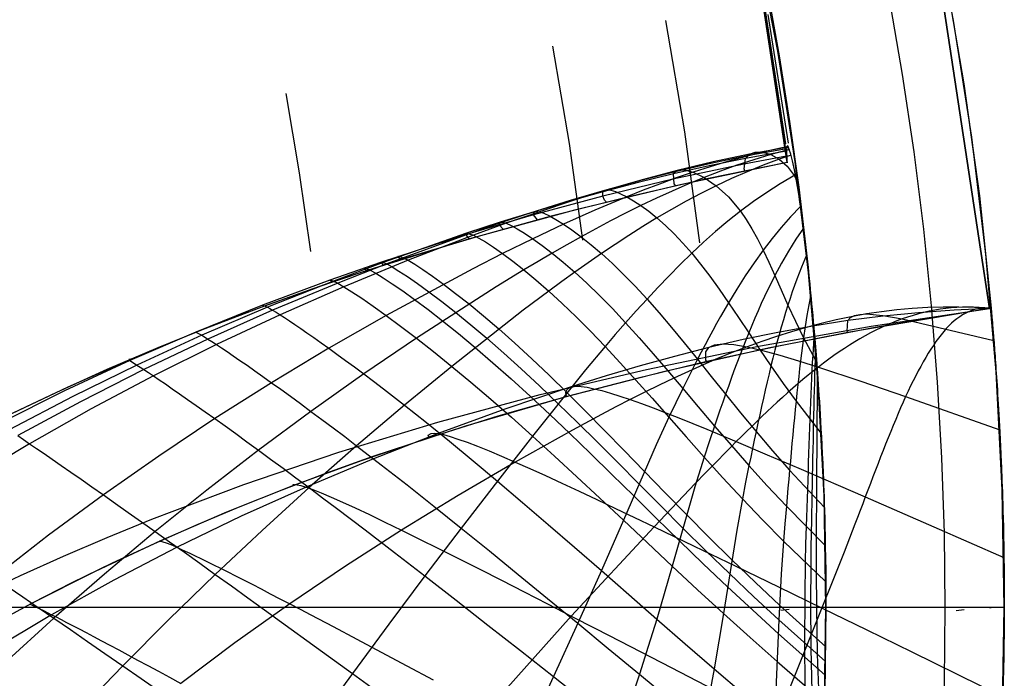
# Model space of a CAD drawing. Header units: millimetres. Extents: x -58 to 58, y -58 to 57.
# Tile 27 of 40: x 41 to 58, y -1 to 10. Entities that reach past the tile are written whole.
import ezdxf

# ---------------------------------------------------------------- set-up
doc = ezdxf.new("R2010")
doc.units = ezdxf.units.MM
doc.header["$MEASUREMENT"] = 0
doc.layers.add('Predefinito', color=5, linetype='Continuous')

msp = doc.modelspace()

# ---------------------------------------------------------------- linework, layer by layer
at = {"layer": 'Predefinito', "extrusion": (0.992102, 0.104637, -0.069165)}
for points in [[(-0.999, 205.514), (6.595, 200.534)], [(4.487, 203.886), (1.801, 205.647)]]:
    msp.add_lwpolyline(points, dxfattribs=at)
at = {"layer": 'Predefinito'}
for points in [[(56.114, 12.55), (56.498, 10.687), (56.821, 8.812), (57.081, 6.928), (57.279, 5.036)], [(57.253, 5.034), (56.114, 12.55)], [(57.253, 5.034), (56.114, 12.55)], [(56.114, 12.55), (57.253, 5.035)], [(56.114, 12.55), (56.504, 10.657), (56.827, 8.772), (57.085, 6.897), (57.279, 5.036)], [(57.5, 0), (57.466, 1.985), (57.363, 3.967), (57.192, 5.945), (56.953, 7.915), (56.645, 9.876), (56.271, 11.825)], [(54.5, 0), (54.468, 1.881), (54.37, 3.76), (54.208, 5.634), (53.981, 7.502), (53.69, 9.361), (53.335, 11.208)], [(55.557, 10.281), (55.783, 8.971), (55.977, 7.667), (56.14, 6.368), (56.271, 5.077), (56.373, 3.793), (56.444, 2.519), (56.486, 1.254), (56.5, 0)], [(53.846, 7.49), (53.443, 10.148)], [(53.846, 7.49), (52.5, 7.213), (51.185, 6.914), (49.901, 6.592), (48.649, 6.247), (47.427, 5.88), (46.235, 5.491), (45.071, 5.079), (43.937, 4.645), (42.83, 4.189), (41.751, 3.71), (40.699, 3.21), (39.674, 2.688), (38.675, 2.145), (37.702, 1.581), (36.755, 0.995), (35.832, 0.389), (34.934, -0.237), (34.06, -0.883), (33.21, -1.549), (32.382, -2.234)], [(57.253, 5.034), (54.866, 4.63), (53.679, 4.396), (52.495, 4.139), (51.318, 3.858), (50.147, 3.552), (48.984, 3.22), (47.829, 2.86), (46.682, 2.471), (45.545, 2.053), (44.42, 1.604), (43.309, 1.123), (42.212, 0.611), (41.131, 0.065), (40.068, -0.514), (39.024, -1.126), (38, -1.772), (36.998, -2.451), (36.019, -3.163), (35.065, -3.907), (34.138, -4.68), (33.237, -5.484), (32.36, -6.318)], [(57.253, 5.034), (55.355, 4.72), (53.527, 4.365), (51.766, 3.968), (50.07, 3.531), (48.437, 3.053), (46.865, 2.535), (46.101, 2.262), (45.352, 1.978), (44.618, 1.685), (43.897, 1.382), (43.19, 1.07), (42.497, 0.748), (41.816, 0.416), (41.149, 0.075), (40.495, -0.276)], [(56.5, 0), (-56.5, 0)], [(54.5, 0), (-54.5, 0)], [(51.89, -16.662), (52.435, -14.861), (52.916, -13.043), (53.335, -11.208), (53.69, -9.361), (53.981, -7.502), (54.208, -5.634), (54.37, -3.76), (54.468, -1.881), (54.5, 0)], [(56.5, 0), (56.486, -1.254), (56.444, -2.519), (56.373, -3.793), (56.271, -5.077), (56.14, -6.368), (55.977, -7.667), (55.783, -8.971), (55.557, -10.281), (55.298, -11.594), (55.005, -12.911), (54.679, -14.228), (54.319, -15.546)], [(55.321, -15.679), (55.829, -13.761), (56.271, -11.825), (56.645, -9.876), (56.953, -7.915), (57.192, -5.945), (57.363, -3.967), (57.466, -1.985), (57.5, 0)]]:
    msp.add_lwpolyline(points, dxfattribs=at)
at = {"layer": 'Predefinito', "extrusion": (-1.93238e-05, 0.000127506, 1)}
msp.add_lwpolyline([(53.445, 10.141), (53.847, 7.482)], dxfattribs=at)
at = {"layer": 'Predefinito', "extrusion": (0.000111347, -0.000733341, 1)}
msp.add_lwpolyline([(53.44, 10.178), (53.838, 7.561)], dxfattribs=at)
at = {"layer": 'Predefinito', "extrusion": (0.00016282, -0.001069, 0.999999)}
msp.add_lwpolyline([(53.445, 10.168), (53.831, 7.636)], dxfattribs=at)
at = {"layer": 'Predefinito', "extrusion": (0.044758, 0.006487, 0.998977)}
msp.add_lwpolyline([(2.347, -52.738), (0.444, -52.786), (-1.438, -52.769)], dxfattribs=at)
at = {"layer": 'Predefinito', "extrusion": (0.000254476, -0.001654, 0.999999)}
msp.add_lwpolyline([(53.465, 10.117), (53.821, 7.803)], dxfattribs=at)
at = {"layer": 'Predefinito', "extrusion": (0.085843, 0.012831, 0.996226)}
msp.add_lwpolyline([(1.968, -50.944), (0.307, -50.977), (-1.337, -50.961)], dxfattribs=at)
at = {"layer": 'Predefinito', "extrusion": (0.000304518, -0.001933, 0.999998)}
msp.add_lwpolyline([(53.524, 9.981), (53.866, 7.814)], dxfattribs=at)
at = {"layer": 'Predefinito', "extrusion": (0.164113, 0.024869, 0.986128)}
msp.add_lwpolyline([(1.749, -46.848), (0.398, -46.87), (-0.943, -46.864)], dxfattribs=at)
at = {"layer": 'Predefinito', "extrusion": (1, 0, 0)}
for points in [[(8.819, 201.495), (8.819, 60)], [(8.792, 199.54), (8.792, 60)], [(7.49, 60.002), (7.49, 202.374)], [(7.49, 202.374), (7.49, 60.002)], [(5.034, 202.023), (5.034, 60)], [(5.034, 202.023), (5.034, 122.119)], [(4.645, 210.98), (4.645, 60)], [(0, 1), (0, 29.991)]]:
    msp.add_lwpolyline(points, dxfattribs=at)
at = {"layer": 'Predefinito', "extrusion": (-4.47954e-06, 1, 0.000813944)}
msp.add_lwpolyline([(-56.689, 59.993), (-56.827, 34.993)], dxfattribs=at)
at = {"layer": 'Predefinito', "extrusion": (-4.10102e-06, 1, 0.000742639)}
msp.add_lwpolyline([(-53.742, 59.995), (-53.88, 34.997)], dxfattribs=at)
at = {"layer": 'Predefinito', "extrusion": (0.459919, 0.537098, 0.707107)}
for points in [[(-36.029, 114.312), (-34.523, 117.105), (-33.808, 118.516), (-33.12, 119.937), (-32.458, 121.368), (-31.823, 122.809), (-31.217, 124.262), (-30.638, 125.725), (-30.089, 127.199), (-29.57, 128.684), (-29.08, 130.181), (-28.621, 131.69), (-28.193, 133.21), (-27.796, 134.742), (-27.43, 136.287), (-27.096, 137.843), (-26.796, 139.408), (-26.529, 140.974), (-26.296, 142.541), (-26.095, 144.109), (-25.927, 145.677), (-25.79, 147.247), (-25.684, 148.817), (-25.608, 150.388), (-25.561, 151.96), (-25.543, 153.532), (-25.553, 155.106), (-25.592, 156.68), (-25.751, 159.83), (-26.018, 162.983), (-26.389, 166.137), (-26.862, 169.279), (-27.431, 172.396), (-28.096, 175.49), (-28.856, 178.561), (-29.28, 180.086), (-29.743, 181.601), (-30.253, 183.105), (-30.527, 183.852), (-30.816, 184.596), (-31.119, 185.336), (-31.436, 186.07), (-31.765, 186.795), (-32.108, 187.51), (-32.465, 188.218), (-32.835, 188.916), (-33.218, 189.605), (-33.614, 190.285), (-34.022, 190.957), (-34.444, 191.621), (-34.878, 192.276), (-35.324, 192.923), (-35.783, 193.562), (-36.253, 194.193), (-37.228, 195.432), (-38.246, 196.642), (-39.305, 197.825), (-40.401, 198.981), (-41.527, 200.108), (-42.679, 201.205), (-43.854, 202.276), (-45.05, 203.323), (-46.267, 204.347), (-48.753, 206.336)], [(-52.678, 204.485), (-50.14, 202.573), (-47.664, 200.588), (-46.453, 199.564), (-45.262, 198.516), (-44.093, 197.442), (-42.949, 196.339), (-41.833, 195.205), (-40.751, 194.042), (-39.711, 192.851), (-39.208, 192.245), (-38.716, 191.63), (-38.236, 191.006), (-37.768, 190.375), (-37.314, 189.734), (-36.872, 189.084), (-36.444, 188.425), (-36.03, 187.756), (-35.63, 187.077), (-35.245, 186.389), (-34.874, 185.69), (-34.518, 184.98), (-34.178, 184.26), (-33.852, 183.531), (-33.542, 182.794), (-33.249, 182.053), (-32.972, 181.308), (-32.71, 180.559), (-32.226, 179.05), (-31.788, 177.53), (-31.387, 176), (-31.015, 174.462), (-30.344, 171.369), (-29.773, 168.249), (-29.305, 165.107), (-28.946, 161.963), (-28.808, 160.391), (-28.698, 158.819), (-28.617, 157.247), (-28.565, 155.676), (-28.543, 154.105), (-28.551, 152.534), (-28.59, 150.963), (-28.661, 149.392), (-28.763, 147.821), (-28.899, 146.251), (-29.069, 144.681), (-29.274, 143.111), (-29.515, 141.541), (-29.792, 139.973), (-30.104, 138.414), (-30.451, 136.87), (-30.832, 135.338), (-31.246, 133.82), (-31.693, 132.315), (-32.173, 130.823), (-32.684, 129.343), (-33.227, 127.876), (-33.8, 126.42), (-34.402, 124.976), (-35.034, 123.544), (-35.695, 122.123), (-36.383, 120.713), (-37.098, 119.314), (-38.606, 116.546), (-40.213, 113.817)]]:
    msp.add_lwpolyline(points, dxfattribs=at)
at = {"layer": 'Predefinito', "extrusion": (-9.13188e-06, -8.31879e-06, 1)}
msp.add_lwpolyline([(17.336, -28.197), (17.421, -27.776), (17.512, -27.363), (17.611, -26.955), (17.716, -26.552), (17.946, -25.762), (18.198, -24.99), (18.472, -24.231), (18.764, -23.484), (19.074, -22.743), (19.398, -22.007), (19.957, -20.808), (20.55, -19.614), (21.178, -18.426), (21.841, -17.248), (22.539, -16.08), (23.274, -14.925), (24.044, -13.786), (24.851, -12.663), (25.695, -11.559), (26.576, -10.477), (27.495, -9.417), (28.452, -8.382), (29.447, -7.374), (30.481, -6.395), (31.553, -5.448), (32.105, -4.986), (32.666, -4.533), (33.236, -4.089), (33.818, -3.653), (34.409, -3.226), (35.011, -2.808), (35.624, -2.4), (36.249, -2), (36.885, -1.609), (37.532, -1.228), (38.192, -0.855), (38.863, -0.492), (39.547, -0.139), (40.244, 0.206), (40.954, 0.541), (41.678, 0.866), (42.414, 1.182), (43.165, 1.488), (44.708, 2.071), (46.309, 2.616), (47.971, 3.12), (49.695, 3.585), (51.483, 4.009), (53.337, 4.393), (55.26, 4.735), (57.253, 5.035)], dxfattribs=at)
at = {"layer": 'Predefinito', "extrusion": (-8.88858e-08, 1, 8.46209e-05)}
msp.add_lwpolyline([(-57.279, 35), (-57.253, 60)], dxfattribs=at)
at = {"layer": 'Predefinito', "extrusion": (0, 1, -5.79346e-08)}
msp.add_lwpolyline([(-54.5, 3), (-54.5, 29.16)], dxfattribs=at)
at = {"layer": 'Predefinito', "extrusion": (0, 1, 0)}
msp.add_lwpolyline([(-57.5, 1), (-57.499, 0.966), (-57.498, 0.932), (-57.495, 0.898), (-57.491, 0.864), (-57.485, 0.83), (-57.479, 0.797), (-57.472, 0.763), (-57.463, 0.73), (-57.453, 0.697), (-57.442, 0.665), (-57.43, 0.633), (-57.417, 0.602), (-57.403, 0.571), (-57.388, 0.54), (-57.372, 0.51), (-57.354, 0.48), (-57.336, 0.452), (-57.317, 0.423), (-57.297, 0.396), (-57.276, 0.369), (-57.254, 0.343), (-57.231, 0.317), (-57.207, 0.293), (-57.183, 0.269), (-57.157, 0.246), (-57.131, 0.224), (-57.104, 0.203), (-57.077, 0.183), (-57.048, 0.164), (-57.02, 0.146), (-56.99, 0.128), (-56.96, 0.112), (-56.929, 0.097), (-56.898, 0.083), (-56.867, 0.07), (-56.835, 0.058), (-56.803, 0.047), (-56.77, 0.037), (-56.737, 0.028), (-56.703, 0.021), (-56.67, 0.015), (-56.636, 0.009), (-56.602, 0.005), (-56.568, 0.002), (-56.534, 0.001), (-56.5, 0)], dxfattribs=at)
at = {"layer": 'Predefinito'}
for points in [[(53.515, 10.383, 35.01), (53.713, 9.284, 35.008), (53.889, 8.181, 35.005), (54.042, 7.075, 35.003), (54.172, 5.966, 35)], [(53.837, 7.744, 52.82), (53.215, 7.631, 52.606), (52.604, 7.501, 52.399), (52.001, 7.357, 52.199), (51.407, 7.199, 52.009), (50.823, 7.029, 51.83), (50.249, 6.849, 51.665), (49.683, 6.662, 51.514), (49.125, 6.467, 51.378), (48.571, 6.266, 51.256), (47.474, 5.844, 51.039), (46.394, 5.399, 50.834), (45.319, 4.928, 50.631), (44.249, 4.428, 50.436), (43.19, 3.9, 50.25), (42.143, 3.344, 50.073), (41.108, 2.759, 49.904), (40.085, 2.146, 49.742)], [(53.862, 7.76, 49.066), (53.433, 7.662, 48.836), (53.137, 7.586, 48.678), (52.844, 7.505, 48.524), (52.554, 7.418, 48.373), (52.266, 7.326, 48.226), (51.982, 7.229, 48.083), (51.701, 7.127, 47.944), (51.424, 7.022, 47.81), (51.15, 6.913, 47.682), (50.88, 6.801, 47.558), (50.612, 6.687, 47.44), (50.348, 6.57, 47.328), (50.087, 6.451, 47.221), (49.828, 6.33, 47.12), (49.571, 6.208, 47.025), (49.062, 5.958, 46.85), (48.56, 5.703, 46.691), (47.102, 4.917, 46.257), (46.14, 4.365, 45.974), (45.178, 3.785, 45.702), (44.224, 3.18, 45.444), (43.281, 2.55, 45.198), (42.349, 1.897, 44.965), (41.426, 1.217, 44.744), (40.515, 0.514, 44.535)], [(53.885, 7.709, 47.195), (53.571, 7.622, 46.994), (53.286, 7.535, 46.813), (53.004, 7.442, 46.635), (52.726, 7.342, 46.462), (52.451, 7.237, 46.293), (52.179, 7.126, 46.13), (51.912, 7.01, 45.971), (51.648, 6.89, 45.819), (51.388, 6.765, 45.672), (51.132, 6.638, 45.531), (50.879, 6.507, 45.397), (50.63, 6.374, 45.27), (50.383, 6.239, 45.149), (50.14, 6.102, 45.035), (49.898, 5.964, 44.928), (49.659, 5.823, 44.827), (49.421, 5.682, 44.732), (48.954, 5.397, 44.555), (47.613, 4.533, 44.076), (46.728, 3.932, 43.765), (45.839, 3.303, 43.466), (44.958, 2.65, 43.184), (44.086, 1.976, 42.918), (43.222, 1.28, 42.665), (42.365, 0.562, 42.425), (41.518, -0.179, 42.2), (40.681, -0.941, 41.988)], [(53.834, 7.681, 54.694), (53.148, 7.558, 54.522), (52.539, 7.434, 54.37), (51.936, 7.299, 54.223), (51.34, 7.153, 54.082), (50.751, 6.997, 53.949), (50.169, 6.833, 53.825), (49.594, 6.662, 53.711), (49.024, 6.484, 53.609), (48.458, 6.299, 53.517), (47.052, 5.808, 53.313), (46.216, 5.495, 53.196), (45.107, 5.053, 53.043), (44.005, 4.582, 52.895), (42.913, 4.082, 52.754), (41.833, 3.553, 52.619), (40.765, 2.994, 52.491)], [(53.835, 7.717, 53.759), (53.177, 7.599, 53.563), (52.566, 7.473, 53.383), (51.962, 7.334, 53.21), (51.366, 7.182, 53.044), (50.778, 7.02, 52.888), (50.199, 6.849, 52.743), (49.628, 6.67, 52.611), (49.063, 6.485, 52.492), (48.502, 6.292, 52.384), (47.113, 5.783, 52.147), (46.289, 5.459, 52.012), (45.195, 5.004, 51.833), (44.107, 4.519, 51.661), (43.03, 4.006, 51.497), (41.965, 3.465, 51.341), (40.912, 2.894, 51.191)], [(53.139, 7.348, 60.002), (53.123, 7.382, 58.232), (53.148, 7.558, 54.522), (53.215, 7.631, 52.606), (53.312, 7.665, 50.708), (53.433, 7.662, 48.836), (53.571, 7.622, 46.994), (53.714, 7.544, 45.189), (53.85, 7.428, 43.421), (53.965, 7.271, 41.686), (54.001, 7.202, 41.061)], [(54.172, 5.966, 35), (54.147, 6.173, 35.716), (54.124, 6.36, 36.433), (54.102, 6.53, 37.16), (54.082, 6.684, 37.89), (54.061, 6.827, 38.634), (54.042, 6.956, 39.381), (54.004, 7.182, 40.905), (53.97, 7.367, 42.454), (53.937, 7.517, 44.03), (53.909, 7.631, 45.631), (53.884, 7.711, 47.249), (53.864, 7.757, 48.88), (53.849, 7.772, 50.512), (53.835, 7.716, 53.784), (53.845, 7.517, 58.489), (53.846, 7.49, 60.002)], [(53.839, 7.597, 56.521), (53.121, 7.463, 56.405), (51.925, 7.21, 56.211), (50.746, 6.924, 56.031), (49.583, 6.61, 55.872), (48.434, 6.27, 55.743), (47.007, 5.807, 55.607), (46.156, 5.509, 55.529), (45.026, 5.088, 55.426), (43.905, 4.637, 55.328), (42.793, 4.157, 55.234), (41.693, 3.647, 55.145), (40.606, 3.106, 55.059), (39.532, 2.534, 54.978), (38.474, 1.93, 54.901), (37.432, 1.295, 54.829), (36.409, 0.628, 54.76), (35.406, -0.07, 54.696), (34.424, -0.799, 54.636), (33.465, -1.556, 54.581), (32.53, -2.341, 54.53), (31.621, -3.153, 54.483)], [(53.846, 7.49, 60.002), (52.051, 7.115, 60.001), (50.271, 6.688, 60), (48.505, 6.206, 59.999), (46.752, 5.664, 59.999), (45.87, 5.365, 59.999), (44.994, 5.05, 59.999), (44.124, 4.719, 59.999), (43.262, 4.371, 60), (42.407, 4.006, 60), (41.56, 3.622, 60), (40.72, 3.221, 60), (39.888, 2.8, 60)], [(53.914, 7.613, 45.339), (53.714, 7.544, 45.189), (53.443, 7.443, 44.987), (53.176, 7.335, 44.789), (52.913, 7.22, 44.596), (52.654, 7.098, 44.408), (52.399, 6.97, 44.227), (52.148, 6.837, 44.051), (51.901, 6.699, 43.882), (51.658, 6.557, 43.72), (51.42, 6.411, 43.565), (51.185, 6.262, 43.418), (50.954, 6.111, 43.278), (50.725, 5.957, 43.146), (50.5, 5.801, 43.021), (50.277, 5.644, 42.905), (50.056, 5.485, 42.795), (49.838, 5.326, 42.692), (49.411, 5.007, 42.502), (48.207, 4.06, 41.995), (47.411, 3.406, 41.669), (46.607, 2.724, 41.354), (45.809, 2.021, 41.059), (45.017, 1.3, 40.782), (44.231, 0.56, 40.519), (43.449, -0.201, 40.272), (42.674, -0.98, 40.04), (41.905, -1.777, 39.822)], [(51.974, 7.097, 60.001), (51.947, 7.13, 58.138), (51.936, 7.299, 54.223), (51.962, 7.334, 53.21), (52.001, 7.357, 52.199), (52.114, 7.366, 50.197), (52.266, 7.326, 48.226), (52.451, 7.237, 46.293), (52.654, 7.098, 44.408), (52.862, 6.91, 42.571), (53.063, 6.67, 40.779), (53.16, 6.53, 39.898), (53.256, 6.375, 39.025), (53.351, 6.204, 38.162), (53.446, 6.017, 37.307), (53.542, 5.811, 36.461), (53.642, 5.588, 35.626), (53.747, 5.348, 34.8), (53.861, 5.091, 33.984), (53.986, 4.82, 33.179), (54.124, 4.539, 32.385), (54.319, 4.176, 31.408), (54.343, 4.13, 31.293)], [(53.986, 7.283, 41.707), (53.731, 7.133, 41.449), (53.504, 6.987, 41.219), (53.281, 6.832, 40.995), (53.063, 6.67, 40.779), (52.851, 6.502, 40.569), (52.643, 6.327, 40.368), (52.441, 6.147, 40.176), (52.243, 5.963, 39.992), (52.05, 5.775, 39.818), (51.861, 5.583, 39.653), (51.674, 5.389, 39.497), (51.491, 5.192, 39.35), (51.31, 4.993, 39.214), (51.132, 4.793, 39.087), (50.957, 4.593, 38.97), (50.786, 4.393, 38.86), (50.457, 3.999, 38.662), (49.567, 2.884, 38.149), (48.977, 2.127, 37.821), (48.368, 1.338, 37.507), (47.757, 0.534, 37.217), (47.148, -0.28, 36.947), (46.536, -1.108, 36.694), (45.921, -1.95, 36.457)], [(50.811, 6.823, 60), (50.777, 6.853, 58.049), (50.746, 6.924, 56.031), (50.751, 6.997, 53.949), (50.778, 7.02, 52.888), (50.823, 7.029, 51.83), (50.884, 7.023, 50.78), (50.959, 7.001, 49.738), (51.048, 6.965, 48.704), (51.15, 6.913, 47.682), (51.264, 6.847, 46.67), (51.388, 6.765, 45.672), (51.52, 6.669, 44.689), (51.658, 6.557, 43.72), (51.801, 6.43, 42.766), (51.947, 6.289, 41.827), (52.094, 6.133, 40.903), (52.243, 5.963, 39.992), (52.393, 5.777, 39.095), (52.546, 5.577, 38.209), (52.702, 5.361, 37.336), (52.862, 5.13, 36.475), (53.028, 4.884, 35.626), (53.201, 4.623, 34.79), (53.383, 4.35, 33.968), (53.576, 4.066, 33.158), (53.78, 3.773, 32.361), (53.998, 3.475, 31.577), (54.421, 2.928, 30.199)], [(54.073, 6.75, 38.222), (53.907, 6.577, 37.983), (53.748, 6.397, 37.75), (53.595, 6.21, 37.525), (53.446, 6.017, 37.307), (53.292, 5.803, 37.083), (53.144, 5.583, 36.87), (53.001, 5.359, 36.667), (52.862, 5.13, 36.475), (52.728, 4.898, 36.293), (52.662, 4.78, 36.207), (52.596, 4.661, 36.123), (52.532, 4.542, 36.042), (52.467, 4.422, 35.964), (52.404, 4.301, 35.889), (52.341, 4.179, 35.817), (52.278, 4.057, 35.748), (52.215, 3.934, 35.681), (52.092, 3.688, 35.558), (51.974, 3.444, 35.445), (51.859, 3.204, 35.341), (51.643, 2.737, 35.158), (51.094, 1.47, 34.694), (50.723, 0.623, 34.397), (50.325, -0.263, 34.118), (49.918, -1.159, 33.864), (49.504, -2.059, 33.631)], [(49.652, 6.526, 60), (49.583, 6.61, 55.872), (49.594, 6.662, 53.711), (49.628, 6.67, 52.611), (49.683, 6.662, 51.514), (49.757, 6.635, 50.425), (49.85, 6.591, 49.346), (49.96, 6.53, 48.278), (50.087, 6.451, 47.221), (50.228, 6.354, 46.177), (50.383, 6.239, 45.149), (50.55, 6.107, 44.139), (50.725, 5.957, 43.146), (50.909, 5.79, 42.17), (51.098, 5.607, 41.213), (51.292, 5.407, 40.273), (51.491, 5.192, 39.35), (51.694, 4.961, 38.444), (51.903, 4.715, 37.553), (52.118, 4.454, 36.677), (52.341, 4.179, 35.817), (52.571, 3.891, 34.973), (52.812, 3.59, 34.144), (53.063, 3.28, 33.332), (53.325, 2.963, 32.535), (53.6, 2.64, 31.753), (53.888, 2.315, 30.985), (54.474, 1.685, 29.545)], [(49.074, 6.368, 60), (49.007, 6.443, 55.804), (49.024, 6.484, 53.609), (49.063, 6.485, 52.492), (49.125, 6.467, 51.378), (49.208, 6.431, 50.274), (49.31, 6.375, 49.179), (49.432, 6.301, 48.096), (49.571, 6.208, 47.025), (49.727, 6.095, 45.968), (49.898, 5.964, 44.928), (50.082, 5.813, 43.907), (50.277, 5.644, 42.905), (50.48, 5.457, 41.922), (50.691, 5.252, 40.958), (50.909, 5.031, 40.013), (51.132, 4.793, 39.087), (51.361, 4.539, 38.18), (51.596, 4.27, 37.288), (51.84, 3.986, 36.414), (52.092, 3.688, 35.558), (52.354, 3.377, 34.718), (52.626, 3.056, 33.897), (52.91, 2.726, 33.092), (53.205, 2.39, 32.304), (53.514, 2.051, 31.532), (53.835, 1.71, 30.775), (54.49, 1.047, 29.346)], [(48.498, 6.204, 59.999), (48.437, 6.289, 54.637), (48.458, 6.299, 53.517), (48.502, 6.292, 52.384), (48.571, 6.266, 51.256), (48.662, 6.219, 50.138), (48.775, 6.152, 49.029), (48.909, 6.065, 47.933), (49.062, 5.958, 46.85), (49.233, 5.83, 45.782), (49.421, 5.682, 44.732), (49.624, 5.514, 43.702), (49.838, 5.326, 42.692), (50.063, 5.119, 41.703), (50.297, 4.894, 40.735), (50.538, 4.652, 39.787), (50.786, 4.393, 38.86), (51.041, 4.118, 37.953), (51.305, 3.828, 37.064), (51.577, 3.523, 36.193), (51.859, 3.204, 35.341), (52.151, 2.873, 34.509), (52.454, 2.533, 33.695), (52.769, 2.185, 32.9), (53.096, 1.832, 32.122), (53.436, 1.477, 31.361), (53.788, 1.121, 30.616), (54.498, 0.437, 29.221)], [(54.121, 6.387, 36.544), (53.992, 6.197, 36.303), (53.87, 6, 36.069), (53.754, 5.797, 35.843), (53.642, 5.588, 35.626), (53.583, 5.472, 35.511), (53.525, 5.355, 35.4), (53.468, 5.236, 35.291), (53.413, 5.116, 35.185), (53.358, 4.994, 35.082), (53.305, 4.872, 34.982), (53.253, 4.748, 34.885), (53.201, 4.623, 34.79), (53.151, 4.498, 34.699), (53.101, 4.371, 34.611), (53.052, 4.243, 34.525), (53.003, 4.114, 34.443), (52.954, 3.985, 34.364), (52.907, 3.854, 34.287), (52.859, 3.723, 34.214), (52.812, 3.59, 34.144), (52.765, 3.457, 34.078), (52.718, 3.323, 34.014), (52.626, 3.056, 33.897), (52.539, 2.792, 33.791), (52.454, 2.533, 33.695), (52.298, 2.032, 33.527), (51.916, 0.698, 33.102), (51.655, -0.191, 32.829), (51.511, -0.652, 32.699), (51.363, -1.121, 32.576), (51.057, -2.058, 32.348)], [(54.172, 5.966, 35), (54.199, 5.724, 34.27), (54.213, 5.59, 33.905), (54.227, 5.444, 33.54), (54.243, 5.286, 33.174), (54.251, 5.201, 32.992), (54.26, 5.111, 32.809), (54.269, 5.017, 32.626), (54.278, 4.918, 32.444), (54.287, 4.813, 32.261), (54.297, 4.701, 32.079), (54.307, 4.583, 31.896), (54.317, 4.457, 31.714), (54.328, 4.322, 31.531), (54.334, 4.251, 31.44), (54.34, 4.177, 31.349), (54.346, 4.1, 31.257), (54.351, 4.021, 31.166), (54.358, 3.938, 31.075), (54.364, 3.852, 30.984), (54.37, 3.762, 30.892), (54.376, 3.669, 30.801), (54.383, 3.571, 30.71), (54.39, 3.469, 30.619), (54.396, 3.361, 30.527), (54.403, 3.249, 30.436), (54.41, 3.131, 30.345), (54.417, 3.006, 30.254), (54.424, 2.875, 30.162), (54.431, 2.736, 30.071), (54.439, 2.587, 29.98), (54.446, 2.427, 29.889), (54.453, 2.256, 29.797), (54.457, 2.164, 29.752), (54.461, 2.068, 29.706), (54.464, 1.968, 29.661), (54.468, 1.862, 29.615), (54.472, 1.749, 29.569), (54.476, 1.629, 29.524), (54.479, 1.499, 29.478), (54.483, 1.358, 29.433), (54.487, 1.203, 29.387), (54.49, 1.03, 29.341), (54.494, 0.836, 29.296), (54.497, 0.609, 29.25), (54.499, 0.337, 29.205), (54.5, 0, 29.16)], [(47.061, 5.764, 59.999), (47.018, 5.814, 54.467), (47.052, 5.808, 53.313), (47.113, 5.783, 52.147), (47.203, 5.735, 50.987), (47.32, 5.664, 49.838), (47.464, 5.57, 48.701), (47.632, 5.453, 47.578), (47.824, 5.314, 46.471), (48.039, 5.152, 45.38), (48.274, 4.967, 44.311), (48.528, 4.76, 43.265), (48.798, 4.532, 42.243), (49.082, 4.284, 41.245), (49.377, 4.017, 40.272), (49.683, 3.732, 39.323), (49.999, 3.432, 38.398), (50.323, 3.115, 37.496), (50.657, 2.784, 36.616), (51.001, 2.44, 35.757), (51.355, 2.083, 34.92), (51.72, 1.716, 34.104), (52.095, 1.34, 33.31), (52.482, 0.958, 32.537), (52.88, 0.572, 31.783), (53.289, 0.184, 31.047), (53.71, -0.204, 30.329), (54.493, -0.904, 29.074)], [(47.347, 5.855, 59.999), (47.301, 5.912, 54.499), (47.332, 5.91, 53.352), (47.389, 5.888, 52.193), (47.474, 5.844, 51.039), (47.586, 5.777, 49.895), (47.723, 5.689, 48.764), (47.884, 5.578, 47.646), (48.067, 5.444, 46.543), (48.273, 5.288, 45.456), (48.498, 5.11, 44.39), (48.741, 4.91, 43.347), (48.999, 4.689, 42.327), (49.27, 4.448, 41.33), (49.552, 4.188, 40.358), (49.845, 3.911, 39.408), (50.147, 3.617, 38.483), (50.456, 3.307, 37.58), (50.776, 2.983, 36.697), (51.106, 2.644, 35.836), (51.446, 2.294, 34.996), (51.797, 1.932, 34.177), (52.159, 1.562, 33.38), (52.532, 1.185, 32.603), (52.916, 0.805, 31.845), (53.313, 0.423, 31.105), (53.721, 0.04, 30.382), (54.496, -0.661, 29.095)], [(54.176, 5.933, 34.896), (54.09, 5.731, 34.656), (54.01, 5.524, 34.423), (53.933, 5.311, 34.199), (53.897, 5.202, 34.09), (53.861, 5.091, 33.984), (53.822, 4.968, 33.87), (53.784, 4.843, 33.759), (53.748, 4.717, 33.652), (53.712, 4.589, 33.547), (53.677, 4.46, 33.445), (53.642, 4.33, 33.346), (53.609, 4.199, 33.25), (53.576, 4.066, 33.158), (53.543, 3.932, 33.069), (53.511, 3.797, 32.983), (53.48, 3.661, 32.9), (53.448, 3.523, 32.82), (53.417, 3.385, 32.744), (53.386, 3.245, 32.671), (53.356, 3.104, 32.601), (53.325, 2.963, 32.535), (53.295, 2.82, 32.472), (53.265, 2.676, 32.413), (53.235, 2.533, 32.357), (53.205, 2.39, 32.304), (53.149, 2.109, 32.208), (53.096, 1.832, 32.122), (53, 1.301, 31.974), (52.779, -0.1, 31.595), (52.622, -1.029, 31.35), (52.53, -1.511, 31.235)], [(46.774, 5.671, 59.999), (46.736, 5.714, 54.434), (46.773, 5.706, 53.274), (46.838, 5.677, 52.102), (46.933, 5.625, 50.936), (47.056, 5.549, 49.781), (47.206, 5.45, 48.639), (47.383, 5.328, 47.511), (47.583, 5.183, 46.399), (47.808, 5.015, 45.305), (48.054, 4.824, 44.232), (48.319, 4.61, 43.184), (48.601, 4.376, 42.16), (48.897, 4.121, 41.162), (49.206, 3.848, 40.188), (49.526, 3.557, 39.239), (49.855, 3.25, 38.315), (50.194, 2.928, 37.415), (50.542, 2.592, 36.536), (50.9, 2.242, 35.679), (51.269, 1.88, 34.844), (51.647, 1.508, 34.032), (52.037, 1.127, 33.241), (52.436, 0.74, 32.471), (52.847, 0.349, 31.721), (53.269, -0.044, 30.989), (53.701, -0.438, 30.275), (54.488, -1.135, 29.054)], [(46.202, 5.48, 59.999), (46.156, 5.509, 55.529), (46.174, 5.509, 54.37), (46.216, 5.495, 53.196), (46.289, 5.459, 52.012), (46.394, 5.399, 50.834), (46.529, 5.315, 49.668), (46.693, 5.206, 48.515), (46.884, 5.074, 47.377), (47.102, 4.917, 46.257), (47.346, 4.737, 45.155), (47.613, 4.533, 44.076), (47.901, 4.307, 43.023), (48.207, 4.06, 41.995), (48.528, 3.792, 40.995), (48.863, 3.506, 40.02), (49.21, 3.203, 39.072), (49.567, 2.884, 38.149), (49.934, 2.55, 37.251), (50.31, 2.203, 36.376), (50.697, 1.842, 35.524), (51.094, 1.47, 34.694), (51.5, 1.088, 33.887), (51.916, 0.698, 33.102), (52.342, 0.301, 32.339), (52.779, -0.1, 31.595), (53.225, -0.503, 30.871), (53.682, -0.908, 30.165), (54.477, -1.597, 29.006)], [(54.245, 5.269, 33.137), (54.212, 5.094, 32.939), (54.181, 4.914, 32.748), (54.152, 4.729, 32.563), (54.124, 4.539, 32.385), (54.107, 4.412, 32.272), (54.09, 4.283, 32.163), (54.073, 4.153, 32.058), (54.058, 4.021, 31.955), (54.042, 3.887, 31.855), (54.027, 3.751, 31.759), (54.012, 3.614, 31.666), (53.998, 3.475, 31.577), (53.984, 3.335, 31.49), (53.97, 3.194, 31.408), (53.956, 3.051, 31.328), (53.942, 2.906, 31.253), (53.929, 2.76, 31.18), (53.915, 2.613, 31.111), (53.902, 2.465, 31.046), (53.888, 2.315, 30.985), (53.875, 2.164, 30.927), (53.861, 2.013, 30.873), (53.848, 1.861, 30.822), (53.835, 1.71, 30.775), (53.811, 1.413, 30.691), (53.788, 1.121, 30.616), (53.75, 0.562, 30.49), (53.71, -0.204, 30.329), (53.657, -1.388, 30.056)], [(57.258, 5.035, 55), (56.656, 5.006, 54.793), (56.057, 4.963, 54.589), (55.461, 4.904, 54.389), (54.869, 4.829, 54.195), (54.28, 4.738, 54.009), (53.694, 4.632, 53.832), (53.111, 4.511, 53.666), (52.531, 4.376, 53.511), (51.954, 4.228, 53.369), (51.378, 4.068, 53.241), (50.805, 3.898, 53.126), (50.235, 3.719, 53.026), (49.667, 3.532, 52.94), (49.101, 3.338, 52.865), (47.977, 2.929, 52.731), (46.861, 2.493, 52.6), (45.757, 2.029, 52.471), (44.665, 1.537, 52.349), (43.588, 1.015, 52.234), (42.525, 0.463, 52.123), (41.478, -0.119, 52.019), (40.449, -0.731, 51.92)], [(57.263, 5.035, 50), (56.998, 5.05, 49.808), (56.735, 5.058, 49.616), (56.473, 5.057, 49.425), (56.212, 5.049, 49.236), (55.953, 5.033, 49.049), (55.694, 5.01, 48.864), (55.437, 4.979, 48.682), (55.182, 4.941, 48.504), (54.927, 4.895, 48.33), (54.674, 4.842, 48.159), (54.421, 4.783, 47.994), (54.17, 4.716, 47.833), (53.919, 4.643, 47.677), (53.67, 4.564, 47.526), (53.421, 4.479, 47.381), (53.173, 4.389, 47.243), (52.926, 4.293, 47.11), (52.679, 4.191, 46.984), (52.433, 4.085, 46.864), (52.187, 3.975, 46.752), (51.942, 3.861, 46.646), (51.698, 3.744, 46.546), (51.454, 3.624, 46.454), (51.21, 3.501, 46.369), (50.967, 3.376, 46.291), (50.724, 3.249, 46.22), (50.239, 2.989, 46.092), (49.274, 2.45, 45.868), (48.315, 1.888, 45.647), (47.364, 1.304, 45.43), (46.42, 0.696, 45.224), (45.486, 0.064, 45.03), (44.562, -0.593, 44.845), (43.649, -1.274, 44.668)], [(45.061, 5.075, 59.999), (45.026, 5.088, 55.426), (45.053, 5.079, 54.241), (45.107, 5.053, 53.043), (45.146, 5.031, 52.438), (45.195, 5.004, 51.833), (45.253, 4.969, 51.231), (45.319, 4.928, 50.631), (45.393, 4.88, 50.035), (45.476, 4.826, 49.443), (45.567, 4.765, 48.854), (45.667, 4.698, 48.269), (45.773, 4.624, 47.688), (45.888, 4.544, 47.112), (46.01, 4.458, 46.541), (46.14, 4.365, 45.974), (46.276, 4.267, 45.413), (46.42, 4.161, 44.857), (46.571, 4.05, 44.308), (46.728, 3.932, 43.765), (46.891, 3.809, 43.23), (47.059, 3.68, 42.703), (47.411, 3.406, 41.669), (47.781, 3.113, 40.664), (48.167, 2.8, 39.688), (48.566, 2.471, 38.74), (48.977, 2.127, 37.821), (49.398, 1.77, 36.928), (49.829, 1.399, 36.06), (50.271, 1.016, 35.216), (50.723, 0.623, 34.397), (51.184, 0.22, 33.601), (51.655, -0.191, 32.829), (52.133, -0.607, 32.079), (52.622, -1.029, 31.35), (53.119, -1.453, 30.641)], [(57.269, 5.035, 45), (57.173, 5.045, 44.875), (57.078, 5.051, 44.75), (56.983, 5.055, 44.625), (56.889, 5.056, 44.5), (56.795, 5.055, 44.375), (56.701, 5.05, 44.251), (56.608, 5.043, 44.128), (56.515, 5.033, 44.005), (56.423, 5.021, 43.883), (56.33, 5.005, 43.761), (56.238, 4.987, 43.64), (56.147, 4.967, 43.521), (56.056, 4.944, 43.402), (55.965, 4.918, 43.285), (55.874, 4.89, 43.168), (55.784, 4.859, 43.053), (55.694, 4.825, 42.939), (55.605, 4.789, 42.827), (55.515, 4.751, 42.716), (55.426, 4.71, 42.607), (55.338, 4.667, 42.5), (55.249, 4.621, 42.394), (55.161, 4.574, 42.289), (55.073, 4.523, 42.187), (54.985, 4.471, 42.086), (54.897, 4.417, 41.988), (54.81, 4.36, 41.891), (54.722, 4.302, 41.796), (54.635, 4.241, 41.704), (54.548, 4.179, 41.613), (54.461, 4.114, 41.525), (54.374, 4.048, 41.438), (54.287, 3.98, 41.354), (54.201, 3.91, 41.273), (54.114, 3.838, 41.194), (54.028, 3.765, 41.117), (53.941, 3.691, 41.042), (53.855, 3.615, 40.97), (53.769, 3.537, 40.901), (53.682, 3.459, 40.833), (53.596, 3.379, 40.769), (53.51, 3.298, 40.706), (53.424, 3.216, 40.647), (53.338, 3.133, 40.59), (53.252, 3.049, 40.535), (53.165, 2.965, 40.483), (53.079, 2.879, 40.434), (52.993, 2.793, 40.387), (52.907, 2.707, 40.343), (52.82, 2.62, 40.301), (52.648, 2.445, 40.224), (52.475, 2.268, 40.155), (52.302, 2.089, 40.092), (51.609, 1.361, 39.873), (50.217, -0.141, 39.437), (48.822, -1.707, 39.038)], [(57.274, 5.036, 40), (57.224, 5.04, 39.86), (57.175, 5.042, 39.72), (57.126, 5.039, 39.579), (57.078, 5.033, 39.439), (57.03, 5.024, 39.3), (56.982, 5.011, 39.161), (56.935, 4.994, 39.022), (56.888, 4.974, 38.884), (56.842, 4.951, 38.747), (56.795, 4.924, 38.611), (56.75, 4.894, 38.476), (56.704, 4.86, 38.342), (56.659, 4.824, 38.209), (56.614, 4.784, 38.078), (56.569, 4.74, 37.948), (56.525, 4.694, 37.82), (56.481, 4.644, 37.693), (56.437, 4.591, 37.569), (56.393, 4.535, 37.446), (56.35, 4.476, 37.325), (56.307, 4.413, 37.206), (56.264, 4.348, 37.09), (56.221, 4.281, 36.975), (56.179, 4.21, 36.863), (56.136, 4.136, 36.753), (56.094, 4.06, 36.646), (56.052, 3.982, 36.541), (56.01, 3.9, 36.438), (55.967, 3.816, 36.339), (55.925, 3.73, 36.241), (55.883, 3.642, 36.147), (55.841, 3.551, 36.056), (55.799, 3.458, 35.967), (55.757, 3.362, 35.882), (55.715, 3.265, 35.8), (55.673, 3.166, 35.72), (55.631, 3.065, 35.644), (55.589, 2.962, 35.571), (55.547, 2.857, 35.501), (55.504, 2.751, 35.434), (55.462, 2.644, 35.37), (55.419, 2.536, 35.31), (55.377, 2.426, 35.252), (55.334, 2.315, 35.198), (55.291, 2.203, 35.148), (55.248, 2.091, 35.1), (55.205, 1.978, 35.056), (55.161, 1.864, 35.016), (55.118, 1.749, 34.979), (55.074, 1.634, 34.945), (55.03, 1.519, 34.914), (54.985, 1.403, 34.885), (54.941, 1.287, 34.859), (54.896, 1.17, 34.836), (54.806, 0.936, 34.794), (53.666, -1.922, 34.393)], [(57.279, 5.036, 35), (57.279, 5.032, 34.843), (57.28, 5.024, 34.687), (57.281, 5.012, 34.53), (57.283, 4.995, 34.374), (57.284, 4.974, 34.217), (57.287, 4.948, 34.06), (57.289, 4.917, 33.904), (57.292, 4.881, 33.747), (57.296, 4.84, 33.591), (57.3, 4.793, 33.434), (57.304, 4.74, 33.277), (57.307, 4.711, 33.199), (57.309, 4.681, 33.121), (57.312, 4.649, 33.042), (57.314, 4.616, 32.964), (57.317, 4.58, 32.886), (57.32, 4.543, 32.808), (57.323, 4.504, 32.729), (57.327, 4.463, 32.651), (57.33, 4.421, 32.573), (57.333, 4.376, 32.494), (57.337, 4.329, 32.416), (57.34, 4.281, 32.338), (57.344, 4.23, 32.259), (57.348, 4.177, 32.181), (57.352, 4.122, 32.102), (57.356, 4.064, 32.024), (57.36, 4.004, 31.946), (57.365, 3.941, 31.867), (57.369, 3.876, 31.789), (57.374, 3.809, 31.711), (57.378, 3.739, 31.633), (57.383, 3.666, 31.554), (57.388, 3.589, 31.476), (57.393, 3.51, 31.398), (57.398, 3.426, 31.32), (57.403, 3.34, 31.242), (57.408, 3.249, 31.163), (57.413, 3.153, 31.085), (57.419, 3.053, 31.007), (57.424, 2.946, 30.928), (57.43, 2.833, 30.85), (57.436, 2.713, 30.772), (57.442, 2.584, 30.693), (57.448, 2.445, 30.615), (57.451, 2.372, 30.576), (57.454, 2.295, 30.537), (57.457, 2.215, 30.497), (57.461, 2.13, 30.458), (57.464, 2.041, 30.419), (57.467, 1.947, 30.38), (57.47, 1.847, 30.341), (57.474, 1.74, 30.302), (57.477, 1.625, 30.263), (57.48, 1.499, 30.224), (57.484, 1.36, 30.185), (57.487, 1.204, 30.146), (57.491, 1.027, 30.107), (57.493, 0.926, 30.087), (57.494, 0.813, 30.068), (57.496, 0.685, 30.048), (57.498, 0.527, 30.029), (57.499, 0.308, 30.009), (57.5, 0, 29.991)], [(54.866, 4.63, 60), (54.855, 4.651, 58.546), (54.869, 4.829, 54.195), (54.913, 4.879, 52.756), (54.981, 4.914, 51.326), (55.071, 4.934, 49.908), (55.182, 4.941, 48.504), (55.457, 4.917, 45.747), (55.784, 4.859, 43.053), (57.324, 4.496, 32.736)], [(43.928, 4.642, 60), (43.905, 4.637, 55.328), (43.939, 4.619, 54.118), (44.005, 4.582, 52.895), (44.051, 4.554, 52.278), (44.107, 4.519, 51.661), (44.174, 4.477, 51.047), (44.249, 4.428, 50.436), (44.334, 4.371, 49.829), (44.429, 4.308, 49.225), (44.532, 4.238, 48.626), (44.644, 4.161, 48.031), (44.765, 4.077, 47.441), (44.894, 3.987, 46.856), (45.032, 3.889, 46.276), (45.178, 3.785, 45.702), (45.332, 3.674, 45.133), (45.493, 3.557, 44.57), (45.663, 3.433, 44.014), (45.839, 3.303, 43.466), (46.022, 3.166, 42.926), (46.212, 3.024, 42.394), (46.407, 2.877, 41.87), (46.607, 2.724, 41.354), (47.023, 2.403, 40.346), (47.457, 2.064, 39.369), (47.906, 1.708, 38.423), (48.368, 1.338, 37.507), (48.84, 0.955, 36.62), (49.325, 0.56, 35.76), (49.82, 0.153, 34.926), (50.325, -0.263, 34.118), (50.84, -0.689, 33.334), (51.363, -1.121, 32.576), (51.894, -1.558, 31.84)], [(54.303, 4.631, 31.968), (54.296, 4.538, 31.874), (54.29, 4.443, 31.781), (54.284, 4.347, 31.691), (54.278, 4.249, 31.602), (54.271, 4.122, 31.491), (54.264, 3.992, 31.383), (54.258, 3.861, 31.278), (54.251, 3.727, 31.177), (54.245, 3.591, 31.079), (54.24, 3.454, 30.984), (54.234, 3.315, 30.893), (54.229, 3.174, 30.805), (54.224, 3.032, 30.721), (54.219, 2.887, 30.64), (54.214, 2.742, 30.562), (54.209, 2.594, 30.489), (54.204, 2.445, 30.419), (54.199, 2.295, 30.352), (54.193, 2.143, 30.29), (54.188, 1.99, 30.231), (54.183, 1.836, 30.176), (54.178, 1.68, 30.125), (54.173, 1.525, 30.077), (54.168, 1.37, 30.033), (54.159, 1.066, 29.955), (54.152, 0.768, 29.886), (54.143, 0.195, 29.773), (54.14, -0.591, 29.628), (54.148, -1.312, 29.477)], [(52.495, 4.139, 60), (52.479, 4.165, 58.372), (52.483, 4.306, 55.124), (52.531, 4.376, 53.511), (52.573, 4.402, 52.71), (52.626, 4.42, 51.912), (52.766, 4.436, 50.33), (52.95, 4.425, 48.772), (53.173, 4.389, 47.243), (53.432, 4.329, 45.745), (53.723, 4.25, 44.28), (54.039, 4.155, 42.845), (54.374, 4.048, 41.438), (55.087, 3.811, 38.703), (55.841, 3.551, 36.056), (57.422, 2.99, 30.963)], [(54.326, 4.351, 31.57), (54.319, 4.176, 31.408), (54.314, 4.048, 31.297), (54.31, 3.919, 31.19), (54.306, 3.787, 31.085), (54.302, 3.653, 30.984), (54.298, 3.517, 30.887), (54.295, 3.379, 30.793), (54.292, 3.24, 30.702), (54.288, 3.098, 30.614), (54.285, 2.955, 30.531), (54.283, 2.811, 30.45), (54.28, 2.664, 30.373), (54.277, 2.516, 30.3), (54.274, 2.367, 30.231), (54.271, 2.216, 30.165), (54.268, 2.063, 30.103), (54.265, 1.909, 30.045), (54.262, 1.754, 29.991), (54.258, 1.598, 29.94), (54.255, 1.441, 29.894), (54.252, 1.286, 29.851), (54.248, 0.98, 29.773), (54.245, 0.68, 29.707), (54.242, 0.104, 29.597), (54.249, -0.687, 29.456), (54.265, -1.412, 29.308)], [(42.805, 4.178, 60), (42.777, 4.174, 57.654), (42.793, 4.157, 55.234), (42.836, 4.13, 54.001), (42.913, 4.082, 52.754), (42.966, 4.048, 52.126), (43.03, 4.006, 51.497), (43.105, 3.957, 50.872), (43.19, 3.9, 50.25), (43.286, 3.835, 49.633), (43.391, 3.763, 49.019), (43.506, 3.684, 48.41), (43.631, 3.598, 47.806), (43.766, 3.504, 47.207), (43.909, 3.403, 46.613), (44.062, 3.295, 46.025), (44.224, 3.18, 45.444), (44.395, 3.058, 44.868), (44.575, 2.928, 44.299), (44.762, 2.792, 43.737), (44.958, 2.65, 43.184), (45.161, 2.501, 42.64), (45.37, 2.347, 42.105), (45.586, 2.186, 41.578), (45.809, 2.021, 41.059), (46.036, 1.85, 40.55), (46.269, 1.674, 40.048), (46.75, 1.31, 39.072), (47.247, 0.929, 38.128), (47.757, 0.534, 37.217), (48.28, 0.127, 36.337), (48.815, -0.292, 35.485), (49.361, -0.721, 34.661), (49.918, -1.159, 33.864), (50.484, -1.606, 33.093)], [(54.357, 3.948, 31.085), (54.355, 3.837, 30.995), (54.354, 3.725, 30.906), (54.352, 3.611, 30.82), (54.351, 3.496, 30.737), (54.35, 3.38, 30.656), (54.349, 3.262, 30.577), (54.348, 3.142, 30.501), (54.347, 3.021, 30.427), (54.347, 2.878, 30.344), (54.346, 2.733, 30.264), (54.345, 2.586, 30.188), (54.344, 2.437, 30.116), (54.343, 2.287, 30.047), (54.342, 2.135, 29.982), (54.341, 1.982, 29.921), (54.34, 1.828, 29.863), (54.339, 1.672, 29.81), (54.338, 1.515, 29.76), (54.337, 1.357, 29.714), (54.336, 1.201, 29.672), (54.335, 0.893, 29.597), (54.335, 0.592, 29.532), (54.339, 0.013, 29.425), (54.355, -0.782, 29.289), (54.379, -1.512, 29.145)], [(50.147, 3.552, 60), (50.129, 3.572, 58.249), (50.124, 3.623, 56.499), (50.154, 3.68, 54.756), (50.187, 3.703, 53.889), (50.235, 3.719, 53.026), (50.301, 3.725, 52.168), (50.384, 3.721, 51.315), (50.483, 3.708, 50.469), (50.599, 3.684, 49.63), (50.73, 3.652, 48.8), (50.876, 3.61, 47.979), (51.036, 3.56, 47.169), (51.21, 3.501, 46.369), (51.397, 3.434, 45.582), (51.597, 3.36, 44.807), (51.807, 3.278, 44.043), (52.028, 3.191, 43.29), (52.496, 3.001, 41.818), (52.993, 2.793, 40.387), (53.511, 2.574, 38.994), (54.047, 2.345, 37.637), (55.161, 1.864, 35.016), (56.314, 1.36, 32.497), (57.494, 0.842, 30.065)], [(40.912, 2.894, 51.191), (41.004, 2.831, 50.545), (41.108, 2.759, 49.904), (41.223, 2.68, 49.267), (41.351, 2.592, 48.634), (41.49, 2.496, 48.008), (41.64, 2.392, 47.386), (41.801, 2.28, 46.771), (41.973, 2.16, 46.162), (42.156, 2.032, 45.56), (42.349, 1.897, 44.965), (42.552, 1.753, 44.377), (42.766, 1.603, 43.797), (42.989, 1.445, 43.226), (43.222, 1.28, 42.665), (43.462, 1.109, 42.113), (43.711, 0.932, 41.572), (43.968, 0.748, 41.041), (44.231, 0.56, 40.519), (44.501, 0.366, 40.008), (44.777, 0.167, 39.506), (45.059, -0.036, 39.014), (45.346, -0.243, 38.532), (45.933, -0.669, 37.595), (46.536, -1.108, 36.694), (47.153, -1.558, 35.828)], [(47.829, 2.86, 60), (47.813, 2.903, 56.349), (47.861, 2.931, 54.532), (47.909, 2.935, 53.629), (47.977, 2.929, 52.731), (48.067, 2.911, 51.839), (48.179, 2.88, 50.954), (48.312, 2.837, 50.078), (48.466, 2.782, 49.212), (48.641, 2.716, 48.357), (48.834, 2.638, 47.513), (49.045, 2.549, 46.683), (49.274, 2.45, 45.868), (49.521, 2.341, 45.067), (49.782, 2.222, 44.283), (50.058, 2.095, 43.513), (50.348, 1.961, 42.758), (50.648, 1.819, 42.016), (50.96, 1.671, 41.289), (51.281, 1.518, 40.575), (51.609, 1.361, 39.873), (52.286, 1.035, 38.508), (52.985, 0.697, 37.187), (53.704, 0.348, 35.908), (54.439, -0.01, 34.667), (55.186, -0.375, 33.457), (55.943, -0.745, 32.278), (57.48, -1.499, 30)], [(45.545, 2.053, 60), (45.539, 2.071, 56.216), (45.564, 2.073, 55.273), (45.606, 2.069, 54.334), (45.669, 2.056, 53.399), (45.757, 2.029, 52.471), (45.871, 1.988, 51.55), (46.011, 1.932, 50.638), (46.178, 1.861, 49.736), (46.369, 1.776, 48.845), (46.584, 1.678, 47.968), (46.822, 1.566, 47.105), (47.082, 1.441, 46.259), (47.364, 1.304, 45.43), (47.665, 1.155, 44.619), (47.986, 0.995, 43.827), (48.323, 0.826, 43.053), (48.677, 0.647, 42.297), (49.044, 0.46, 41.558), (49.425, 0.266, 40.835), (49.816, 0.065, 40.128), (50.217, -0.141, 39.437), (50.626, -0.351, 38.76), (51.042, -0.565, 38.098), (51.895, -1.006, 36.815), (52.771, -1.459, 35.582)], [(43.309, 1.123, 60), (43.294, 1.121, 58.047), (43.315, 1.118, 56.095), (43.349, 1.109, 55.122), (43.403, 1.091, 54.153), (43.481, 1.06, 53.19), (43.531, 1.04, 52.711), (43.588, 1.015, 52.234), (43.652, 0.986, 51.759), (43.725, 0.953, 51.286), (43.805, 0.915, 50.816), (43.893, 0.873, 50.348), (43.988, 0.827, 49.884), (44.09, 0.777, 49.423), (44.2, 0.723, 48.965), (44.316, 0.664, 48.51), (44.44, 0.602, 48.06), (44.57, 0.536, 47.613), (44.707, 0.467, 47.171), (44.85, 0.393, 46.733), (45, 0.316, 46.3), (45.156, 0.235, 45.871), (45.318, 0.151, 45.448), (45.486, 0.064, 45.03), (45.66, -0.027, 44.617), (45.84, -0.122, 44.21), (46.215, -0.319, 43.412), (46.61, -0.528, 42.634), (47.023, -0.747, 41.877), (47.453, -0.976, 41.139), (47.897, -1.213, 40.42)], [(40.749, 0.352, 43.936), (40.995, 0.183, 43.347), (41.251, 0.005, 42.768), (41.518, -0.179, 42.2), (41.794, -0.37, 41.643), (42.079, -0.568, 41.097), (42.372, -0.771, 40.563), (42.674, -0.98, 40.04), (42.982, -1.194, 39.527), (43.298, -1.413, 39.026), (43.619, -1.636, 38.536), (43.947, -1.863, 38.056), (44.279, -2.094, 37.586), (44.617, -2.328, 37.126), (45.304, -2.806, 36.237), (46.006, -3.294, 35.385), (46.723, -3.792, 34.567), (47.452, -4.298, 33.783), (48.192, -4.811, 33.03), (48.941, -5.331, 32.307), (49.698, -5.855, 31.613), (50.461, -6.382, 30.945), (51.231, -6.913, 30.302)], [(41.131, 0.065, 60), (41.12, 0.057, 57.993), (41.152, 0.04, 55.985), (41.195, 0.02, 54.985), (41.26, -0.011, 53.989), (41.353, -0.056, 53), (41.412, -0.085, 52.508), (41.478, -0.119, 52.019), (41.553, -0.157, 51.531), (41.637, -0.2, 51.047), (41.73, -0.248, 50.565), (41.831, -0.301, 50.086), (41.94, -0.358, 49.611), (42.057, -0.42, 49.139), (42.183, -0.486, 48.671), (42.316, -0.557, 48.207), (42.457, -0.632, 47.747), (42.606, -0.712, 47.292), (42.762, -0.795, 46.842), (42.925, -0.883, 46.396), (43.096, -0.975, 45.956), (43.273, -1.071, 45.521), (43.458, -1.17, 45.092), (43.649, -1.274, 44.668)], [(54.5, 0, 29.16), (54.481, -1.442, 29.023), (54.436, -2.648, 28.885), (54.359, -3.914, 28.748), (54.236, -5.361, 28.611), (54.057, -6.937, 28.474), (53.8, -8.707, 28.339), (53.631, -9.694, 28.271), (53.426, -10.766, 28.204), (53.176, -11.939, 28.138), (52.868, -13.236, 28.073), (52.476, -14.714, 28.008), (51.972, -16.405, 27.945)], [(57.5, 0, 29.991), (57.5, 0, 29.99), (57.5, -0.001, 29.99), (57.5, -0.001, 29.989), (57.5, -0.001, 29.989), (57.5, -0.001, 29.989), (57.5, -0.002, 29.989), (57.5, -0.002, 29.988), (57.5, -0.002, 29.988), (57.5, -0.002, 29.988), (57.5, -0.002, 29.988), (57.5, -0.003, 29.988), (57.5, -0.003, 29.987), (57.5, -0.003, 29.987), (57.5, -0.004, 29.987), (57.5, -0.004, 29.987), (57.5, -0.004, 29.987), (57.5, -0.005, 29.987), (57.5, -0.005, 29.986), (57.5, -0.005, 29.986), (57.5, -0.006, 29.986), (57.5, -0.006, 29.986), (57.5, -0.007, 29.985), (57.5, -0.008, 29.985), (57.5, -0.009, 29.985), (57.5, -0.012, 29.984), (57.5, -0.015, 29.983), (57.5, -0.021, 29.982), (57.5, -0.029, 29.98), (57.5, -0.037, 29.979), (57.5, -0.047, 29.977), (57.5, -0.058, 29.976), (57.5, -0.084, 29.973), (57.5, -0.155, 29.967), (57.499, -0.256, 29.961), (57.494, -0.815, 29.946), (57.461, -2.109, 29.939)]]:
    msp.add_polyline3d(points, dxfattribs=at)

doc.saveas('drawing.dxf')
